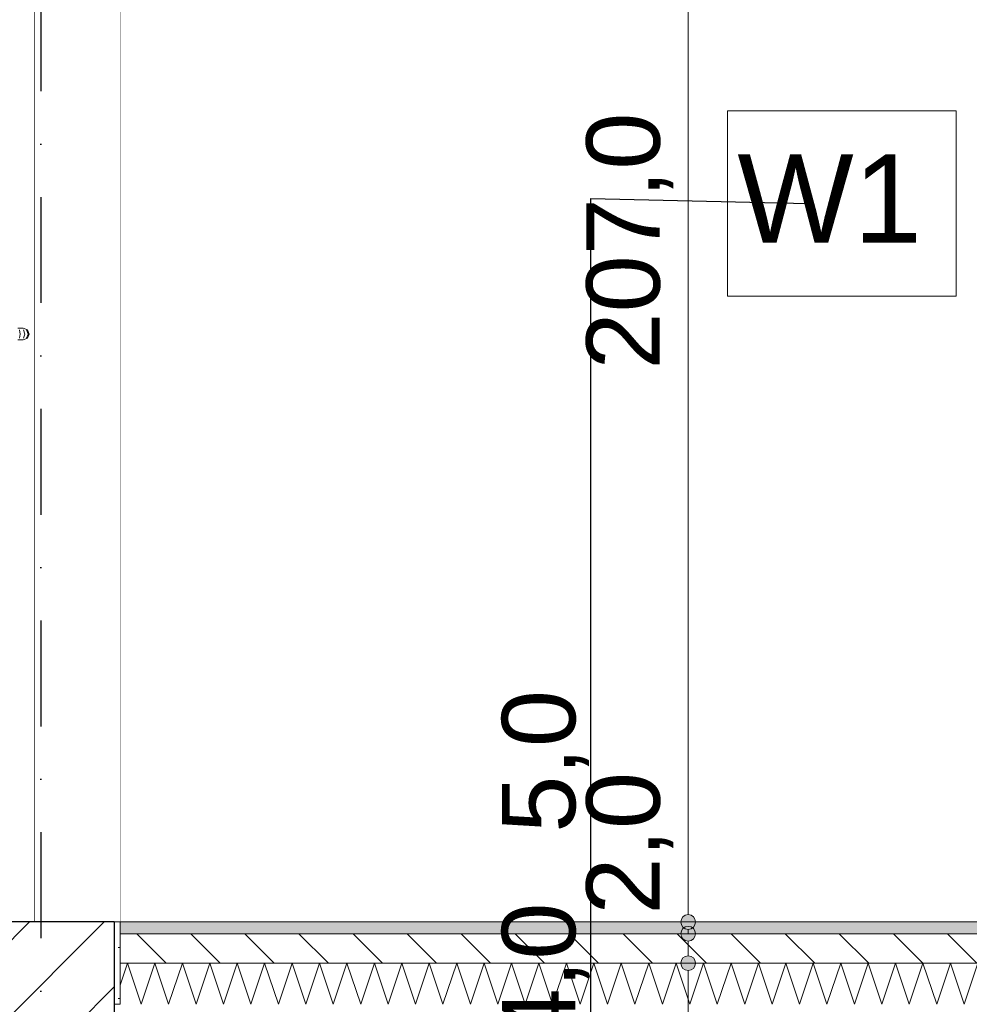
# Model space of a CAD drawing. Header units: millimetres. Extents: x 90539 to 127778, y -34922 to 14506.
# Tile 17 of 256: x 99007 to 100622, y -140 to 1535. Entities that reach past the tile are written whole.
import ezdxf
from ezdxf.enums import TextEntityAlignment as Align

# ---------------------------------------------------------------- set-up
doc = ezdxf.new("R2010")
doc.units = ezdxf.units.MM
doc.header["$MEASUREMENT"] = 0
for name, pattern in [('Kropki i Kreski', [360, 180, -90, 0, -90]), ('Przerywana', [240, 120, -120]), ('Wipeout_Contour', [1000, 0, -1000])]:
    doc.linetypes.add(name, pattern=pattern)
for name, color, linetype, lineweight, true_color in [('0_Nr_pióra__85', 7, 'Continuous', 13, 0x80c2ff), ('Nowe_A-Osi_Nr_pióra__25', 7, 'Continuous', 25, 0x40a5ff), ('Nowe_A-Wymiary-Wewnętrzne_Nr_pióra__45', 7, 'Continuous', 15, 0x40a5ff), ('Nowe_A-Wymiary-Wewnętrzne_Nr_pióra__85', 7, 'Continuous', 13, 0x80c2ff), ('Nowe_A-Wymiary-Zewnętrzne_Nr_pióra__45', 7, 'Continuous', 15, 0x40a5ff), ('Nowe_A-Wymiary-Zewnętrzne_Nr_pióra__85', 7, 'Continuous', 13, 0x80c2ff)]:
    doc.layers.add(name, color=color, linetype=linetype, lineweight=lineweight, true_color=true_color)
for name, color, linetype, lineweight in [('Nowe_A-Opisy-Ściany_Nr_pióra__1', 7, 'Continuous', 13), ('Nowe_A-Osi_Nr_pióra__6', 5, 'Continuous', 13), ('Nowe_A-Posadzki_Nr_pióra__174', 7, 'Continuous', 5), ('Nowe_A-Posadzki_Nr_pióra__9', 7, 'Continuous', 13), ('Nowe_A-Wymiary-Wewnętrzne_Nr_pióra__46', 5, 'Continuous', 15), ('Nowe_A-Wymiary-Zewnętrzne_Nr_pióra__46', 5, 'Continuous', 15), ('Nowe_A-Ściany-Zewnętrzne_Nr_pióra__27', 7, 'Continuous', 25), ('Nowe_A-Ściany-Zewnętrzne_Nr_pióra__47', 7, 'Continuous', 15), ('Nowe_Drzwi Archicad_Nr_pióra__3', 7, 'Continuous', 13), ('Nowe_Drzwi Archicad_Nr_pióra__87', 7, 'Continuous', 13)]:
    doc.layers.add(name, color=color, linetype=linetype, lineweight=lineweight)
for name, color, linetype in [('Nowe_A-Osi', 7, 'Continuous'), ('Nowe_A-Posadzki', 7, 'Continuous'), ('Nowe_A-Wymiary-Wewnętrzne', 7, 'Continuous'), ('Nowe_A-Wymiary-Zewnętrzne', 7, 'Continuous'), ('Nowe_A-Ściany-Wewnętrzne', 7, 'Continuous'), ('Nowe_A-Ściany-Zewnętrzne', 7, 'Continuous'), ('Nowe_Drzwi Archicad', 7, 'Continuous')]:
    doc.layers.add(name, color=color, linetype=linetype)
doc.styles.add('STYL_AUTOMATYCZNY_1', font='arial.ttf')
doc.styles.add('STYL_AUTOMATYCZNY_2', font='arial.ttf')
doc.dimstyles.new('STYL_AUTOMATYCZNY__1', dxfattribs={"dimtxt": 125, "dimasz": 47.5, "dimexe": 0.18, "dimexo": 20, "dimgap": 0, "dimtad": 1, "dimdec": 1, "dimlfac": 0.1, "dimzin": 0, "dimdsep": 46, "dimtxsty": 'STYL_AUTOMATYCZNY_2', "dimblk": 'ARROWHEAD_11', "dimblk1": 'ARROWHEAD_11', "dimblk2": 'ARROWHEAD_11', "dimcen": 0.09, "dimclrd": 256, "dimclre": 256, "dimclrt": 5, "dimadec": 1, "dimazin": 0, "dimtfac": 1, "dimtdec": 4, "dimtmove": 0, "dimatfit": 3, "dimfxl": 0, "dimtolj": 1, "dimtzin": 0, "dimarcsym": 0})
doc.dimstyles.new('STYL_AUTOMATYCZNY__2', dxfattribs={"dimtxt": 0.18, "dimasz": 182.4, "dimexe": 0.18, "dimexo": 0.0625, "dimgap": 0, "dimtad": 0, "dimtih": 1, "dimtoh": 1, "dimdec": 4, "dimzin": 0, "dimdsep": 46, "dimcen": 0.09, "dimadec": 0, "dimazin": 0, "dimtfac": 1, "dimtdec": 4, "dimtmove": 0, "dimatfit": 3, "dimldrblk": 'ARROWHEAD_11', "dimfxl": 0, "dimtolj": 1, "dimtzin": 0, "dimarcsym": 0})

# ---------------------------------------------------------------- blocks, each defined once
blk = doc.blocks.new('ElemPrzekroju_30')
at = {"color": 254, "linetype": 'Wipeout_Contour', "lineweight": 0, "ltscale": 2131884.355351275}
blk.add_wipeout([(99177.6, 2540), (99177.6, 0), (100623.5, 0), (100623.5, 2050), (101643.5, 2050), (101643.5, 0), (101947.6, 0), (101947.6, 545), (101942.6, 545), (101942.6, 563), (101892.6, 563), (101892.6, 500), (101862.6, 500), (101862.6, 1500), (101892.6, 1500), (101892.6, 1437), (101942.6, 1437), (101942.6, 1455), (101947.6, 1455), (101947.6, 2070), (101947.6, 2540)], dxfattribs=at).dxf.layer = 'Nowe_A-Ściany-Wewnętrzne'
blk = doc.blocks.new('ElemPrzekroju_67')
at = {"layer": 'Nowe_Drzwi Archicad_Nr_pióra__87', "color": 7, "linetype": 'Continuous', "lineweight": 13}
blk.add_line((99177.6, 2070), (99177.6, 0), dxfattribs=at)
at = {"color": 254, "linetype": 'Wipeout_Contour', "lineweight": 0, "ltscale": 1880818.559053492}
blk.add_wipeout([(98957.6, 0), (99032.6, 0), (99032.6, 2000), (98957.6, 2000), (98957.6, 1027), (98967.6, 1027), (98967.6, 1010), (99012.6, 1010), (99019.7, 1007.1), (99022.6, 1000), (99019.7, 992.9), (99012.6, 990), (98967.6, 990), (98967.6, 973), (98957.6, 973), (98957.6, 927), (98967.6, 927), (98967.6, 873), (98957.6, 873)], dxfattribs=at).dxf.layer = 'Nowe_Drzwi Archicad'
at = {"layer": 'Nowe_Drzwi Archicad_Nr_pióra__3', "color": 7, "linetype": 'Continuous', "lineweight": 13}
blk.add_line((99032.6, 0), (99032.6, 2000), dxfattribs=at)
at = {"color": 254, "linetype": 'Wipeout_Contour', "lineweight": 0, "ltscale": 396101.347934}
blk.add_wipeout([(99020.9, 1000), (99018.1, 992.9), (99019.7, 992.9), (99022.6, 1000)], dxfattribs=at).dxf.layer = 'Nowe_Drzwi Archicad'
at = {"color": 254, "linetype": 'Wipeout_Contour', "lineweight": 0, "ltscale": 396082.429785}
blk.add_wipeout([(99011.5, 1010), (99018.1, 1007.1), (99019.7, 1007.1), (99012.6, 1010)], dxfattribs=at).dxf.layer = 'Nowe_Drzwi Archicad'
at = {"color": 254, "linetype": 'Wipeout_Contour', "lineweight": 0, "ltscale": 396081.740184}
blk.add_wipeout([(99011.5, 990), (99012.6, 990), (99019.7, 992.9), (99018.1, 992.9)], dxfattribs=at).dxf.layer = 'Nowe_Drzwi Archicad'
at = {"color": 254, "linetype": 'Wipeout_Contour', "lineweight": 0, "ltscale": 396101.633564}
blk.add_wipeout([(99018.1, 1007.1), (99020.9, 1000), (99022.6, 1000), (99019.7, 1007.1)], dxfattribs=at).dxf.layer = 'Nowe_Drzwi Archicad'
at = {"color": 254, "linetype": 'Wipeout_Contour', "lineweight": 0, "ltscale": 396087.845859}
blk.add_wipeout([(99020.9, 1000), (99015.4, 1000), (99013.3, 992.9), (99018.1, 992.9)], dxfattribs=at).dxf.layer = 'Nowe_Drzwi Archicad'
at = {"color": 254, "linetype": 'Wipeout_Contour', "lineweight": 0, "ltscale": 396071.77814}
blk.add_wipeout([(99011.5, 1010), (99008.2, 1010), (99013.3, 1007.1), (99018.1, 1007.1)], dxfattribs=at).dxf.layer = 'Nowe_Drzwi Archicad'
at = {"color": 254, "linetype": 'Wipeout_Contour', "lineweight": 0, "ltscale": 396071.088521}
blk.add_wipeout([(99008.2, 990), (99011.5, 990), (99018.1, 992.9), (99013.3, 992.9)], dxfattribs=at).dxf.layer = 'Nowe_Drzwi Archicad'
at = {"color": 254, "linetype": 'Wipeout_Contour', "lineweight": 0, "ltscale": 396088.131499}
blk.add_wipeout([(99018.1, 1007.1), (99013.3, 1007.1), (99015.4, 1000), (99020.9, 1000)], dxfattribs=at).dxf.layer = 'Nowe_Drzwi Archicad'
at = {"color": 254, "linetype": 'Wipeout_Contour', "lineweight": 0, "ltscale": 396062.20999}
blk.add_wipeout([(99015.4, 1000), (99007.2, 1000), (99006.1, 992.9), (99013.3, 992.9)], dxfattribs=at).dxf.layer = 'Nowe_Drzwi Archicad'
at = {"color": 254, "linetype": 'Wipeout_Contour', "lineweight": 0, "ltscale": 396051.718559}
blk.add_wipeout([(99008.2, 1010), (99003.3, 1010), (99006.1, 1007.1), (99013.3, 1007.1)], dxfattribs=at).dxf.layer = 'Nowe_Drzwi Archicad'
at = {"color": 254, "linetype": 'Wipeout_Contour', "lineweight": 0, "ltscale": 396051.028906}
blk.add_wipeout([(99013.3, 992.9), (99006.1, 992.9), (99003.3, 990), (99008.2, 990)], dxfattribs=at).dxf.layer = 'Nowe_Drzwi Archicad'
at = {"color": 254, "linetype": 'Wipeout_Contour', "lineweight": 0, "ltscale": 396062.495647}
blk.add_wipeout([(99013.3, 1007.1), (99006.1, 1007.1), (99007.2, 1000), (99015.4, 1000)], dxfattribs=at).dxf.layer = 'Nowe_Drzwi Archicad'
at = {"layer": 'Nowe_Drzwi Archicad_Nr_pióra__3', "color": 7, "linetype": 'Continuous', "lineweight": 13}
for p, q in [((99018.1, 1007.1), (99020.9, 1000)), ((99019.7, 1007.1), (99022.6, 1000)), ((99020.9, 1000), (99018.1, 992.9)), ((99022.6, 1000), (99019.7, 992.9))]:
    blk.add_line(p, q, dxfattribs=at)
at = {"color": 254, "linetype": 'Wipeout_Contour', "lineweight": 0, "ltscale": 396030.363717}
blk.add_wipeout([(99007.2, 1000), (98998.6, 1000), (98998.3, 992.9), (99006.1, 992.9)], dxfattribs=at).dxf.layer = 'Nowe_Drzwi Archicad'
at = {"layer": 'Nowe_Drzwi Archicad_Nr_pióra__3', "color": 7, "linetype": 'Continuous', "lineweight": 13}
for p, q in [((99008.2, 990), (99003.3, 990)), ((99011.5, 990), (99008.2, 990)), ((99012.6, 990), (99011.5, 990))]:
    blk.add_line(p, q, dxfattribs=at)
at = {"color": 254, "linetype": 'Wipeout_Contour', "lineweight": 0, "ltscale": 396030.649396}
blk.add_wipeout([(99006.1, 1007.1), (98998.3, 1007.1), (98998.6, 1000), (99007.2, 1000)], dxfattribs=at).dxf.layer = 'Nowe_Drzwi Archicad'
at = {"layer": 'Nowe_Drzwi Archicad_Nr_pióra__3', "color": 7, "linetype": 'Continuous', "lineweight": 13}
for p, q in [((99008.2, 1010), (99003.3, 1010)), ((99006.1, 1007.1), (99007.2, 1000)), ((99011.5, 1010), (99008.2, 1010)), ((99012.6, 1010), (99011.5, 1010)), ((99012.6, 1010), (99019.7, 1007.1)), ((99013.3, 1007.1), (99015.4, 1000)), ((99007.2, 1000), (99006.1, 992.9)), ((99019.7, 992.9), (99012.6, 990)), ((99015.4, 1000), (99013.3, 992.9))]:
    blk.add_line(p, q, dxfattribs=at)
blk = doc.blocks.new('ElemPrzekroju_68')
at = {"layer": 'Nowe_A-Ściany-Zewnętrzne_Nr_pióra__47', "color": 7, "linetype": 'Continuous', "lineweight": 15}
blk.add_line((99177.6, -140), (99167.6, -140), dxfattribs=at)
at = {"color": 254, "linetype": 'Wipeout_Contour', "lineweight": 0, "ltscale": 495516.917995}
blk.add_wipeout([(99032.6, 2000), (99032.6, 0), (99177.6, 0), (99177.6, 2070), (99032.6, 2070)], dxfattribs=at).dxf.layer = 'Nowe_A-Ściany-Zewnętrzne'
at = {"layer": 'Nowe_A-Ściany-Zewnętrzne', "linetype": 'Continuous', "lineweight": 0, "true_color": 0x000000}
h = blk.add_hatch(dxfattribs=at)
h.set_pattern_fill('Bloczki_ceramiczne', color=18, style=0, pattern_type=2)
h.set_pattern_definition([(45, (0, 0), (-63.63961, 63.63961), [])])
h.paths.add_polyline_path([(99167.6, 0), (98917.6, 0), (98917.6, -160), (98917.6, -210), (99167.6, -210), (99167.6, -202.8), (99167.6, -140)])
h = blk.add_hatch(dxfattribs=at)
h.set_pattern_fill('Tynk', color=18, style=0, pattern_type=2)
h.set_pattern_definition([(0, (0, 0), (0, 86.60254), [0, -50]), (0, (25, 43.3), (0, 86.60254), [0, -50])])
h.paths.add_polyline_path([(99167.6, 0), (99167.6, -140), (99177.6, -140), (99177.6, 0)])
at = {"layer": 'Nowe_A-Ściany-Zewnętrzne_Nr_pióra__27', "color": 7, "linetype": 'Continuous', "lineweight": 25, "flags": 128}
for points in [[(99167.6, 0), (98957.6, 0), (98917.6, 0)], [(99167.6, 0), (99167.6, -140), (99167.6, -202.8), (99167.6, -210)]]:
    blk.add_lwpolyline(points, dxfattribs=at)
at = {"layer": 'Nowe_A-Ściany-Zewnętrzne_Nr_pióra__47', "color": 7, "linetype": 'Continuous', "lineweight": 15}
blk.add_line((99177.6, 0), (99167.6, 0), dxfattribs=at)
at = {"layer": 'Nowe_A-Ściany-Zewnętrzne_Nr_pióra__47', "color": 7, "linetype": 'Continuous', "lineweight": 15, "flags": 128}
blk.add_lwpolyline([(99177.6, 0), (99177.6, -20), (99177.6, -70), (99177.6, -140)], dxfattribs=at)
blk = doc.blocks.new('*X366')
at = {"layer": 'Nowe_A-Posadzki_Nr_pióra__174', "color": 7, "linetype": 'Continuous', "lineweight": 5}
for p, q in [((99177.6, -107.2), (99190, -70)), ((99190, -70), (99213.3, -140)), ((99213.3, -140), (99236.7, -70)), ((99236.7, -70), (99260, -140)), ((99260, -140), (99283.3, -70)), ((99283.3, -70), (99306.7, -140)), ((99306.7, -140), (99330, -70)), ((99330, -70), (99353.3, -140)), ((99353.3, -140), (99376.7, -70)), ((99376.7, -70), (99400, -140)), ((99400, -140), (99423.3, -70)), ((99423.3, -70), (99446.7, -140)), ((99446.7, -140), (99470, -70)), ((99470, -70), (99493.3, -140)), ((99493.3, -140), (99516.7, -70)), ((99516.7, -70), (99540, -140)), ((99540, -140), (99563.3, -70)), ((99563.3, -70), (99586.7, -140)), ((99586.7, -140), (99610, -70)), ((99610, -70), (99633.3, -140)), ((99633.3, -140), (99656.7, -70)), ((99656.7, -70), (99680, -140)), ((99680, -140), (99703.3, -70)), ((99703.3, -70), (99726.7, -140)), ((99726.7, -140), (99750, -70)), ((99750, -70), (99773.3, -140)), ((99773.3, -140), (99796.7, -70)), ((99796.7, -70), (99820, -140)), ((99820, -140), (99843.3, -70)), ((99843.3, -70), (99866.7, -140)), ((99866.7, -140), (99890, -70)), ((99890, -70), (99913.3, -140)), ((99913.3, -140), (99936.7, -70)), ((99936.7, -70), (99960, -140)), ((99960, -140), (99983.3, -70)), ((99983.3, -70), (100006.7, -140)), ((100006.7, -140), (100030, -70)), ((100030, -70), (100053.3, -140)), ((100053.3, -140), (100076.7, -70)), ((100076.7, -70), (100100, -140)), ((100100, -140), (100123.3, -70)), ((100123.3, -70), (100146.7, -140)), ((100146.7, -140), (100170, -70)), ((100170, -70), (100193.3, -140)), ((100193.3, -140), (100216.7, -70)), ((100216.7, -70), (100240, -140)), ((100240, -140), (100263.3, -70)), ((100263.3, -70), (100286.7, -140)), ((100286.7, -140), (100310, -70)), ((100310, -70), (100333.3, -140)), ((100333.3, -140), (100356.7, -70)), ((100356.7, -70), (100380, -140)), ((100380, -140), (100403.3, -70)), ((100403.3, -70), (100426.7, -140)), ((100426.7, -140), (100450, -70)), ((100450, -70), (100473.3, -140)), ((100473.3, -140), (100496.7, -70)), ((100496.7, -70), (100520, -140)), ((100520, -140), (100543.3, -70)), ((100543.3, -70), (100566.7, -140)), ((100566.7, -140), (100590, -70)), ((100590, -70), (100613.3, -140)), ((100613.3, -140), (100636.7, -70))]:
    blk.add_line(p, q, dxfattribs=at)
blk = doc.blocks.new('ElemPrzekroju_320')
at = {"layer": 'Nowe_A-Posadzki', "linetype": 'Continuous', "lineweight": 0, "true_color": 0xbb9a81}
blk.add_hatch(color=33, dxfattribs=at).paths.add_polyline_path([(99177.6, -20), (107317.6, -20), (107317.6, 0), (99177.6, 0)])
at = {"layer": 'Nowe_A-Posadzki', "linetype": 'Continuous', "lineweight": 0, "true_color": 0x000000}
h = blk.add_hatch(dxfattribs=at)
h.set_pattern_fill('Cegła_zwykła', color=18, style=0, pattern_type=2)
h.set_pattern_definition([(135, (0, 0), (45.96194, 45.96194), [])])
h.paths.add_polyline_path([(99177.6, -20), (99177.6, -70), (107317.6, -70), (107317.6, -20)])
at = {"layer": 'Nowe_A-Posadzki_Nr_pióra__9', "color": 7, "linetype": 'Continuous', "lineweight": 13}
for p, q in [((107317.6, -20), (99177.6, -20)), ((107317.6, -70), (99177.6, -70))]:
    blk.add_line(p, q, dxfattribs=at)
at = {"layer": 'Nowe_A-Posadzki_Nr_pióra__9', "color": 7, "linetype": 'Continuous', "lineweight": 13, "flags": 128}
blk.add_lwpolyline([(107317.6, 0), (101987.6, 0), (101947.6, 0), (99177.6, 0)], dxfattribs=at)
at = {"layer": 'Nowe_A-Posadzki', "lineweight": 0}
blk.add_blockref('*X366', (0, 0), dxfattribs=at)
blk = doc.blocks.new('Standardowy znacznik osi[1]', base_point=(99042.6, 13756))
at = {"layer": 'Nowe_A-Osi_Nr_pióra__25', "color": 161, "linetype": 'Kropki i Kreski', "lineweight": 25, "true_color": 0x40a5ff}
blk.add_line((99042.6, 12756), (99042.6, -1000), dxfattribs=at)
at = {"layer": 'Nowe_A-Osi_Nr_pióra__6', "color": 5, "lineweight": 13, "style": 'STYL_AUTOMATYCZNY_1'}
for tag, p in [('AC_MarkerText_1_0', (99042.6, 14331)), ('AC_MarkerText_1_1', (99042.6, -2175))]:
    blk.add_attdef(tag, text='', height=400, rotation=360, dxfattribs=at).set_placement(p, align=Align.TOP_CENTER)
blk = doc.blocks.new('*D678')
at = {"layer": 'Nowe_A-Wymiary-Wewnętrzne_Nr_pióra__45', "linetype": 'Continuous', "lineweight": 15, "true_color": 0x40a5ff}
for points in [[(100131.3, -210), (100132.3, -214.8), (100135, -218.8), (100139.1, -221.5), (100143.8, -222.5), (100148.6, -221.5), (100152.7, -218.8), (100155.4, -214.8), (100156.3, -210), (100155.4, -205.2), (100152.7, -201.2), (100148.6, -198.5), (100143.8, -197.5), (100139.1, -198.5), (100135, -201.2), (100132.3, -205.2)], [(100131.3, -360), (100132.3, -364.8), (100135, -368.8), (100139.1, -371.5), (100143.8, -372.5), (100148.6, -371.5), (100152.7, -368.8), (100155.4, -364.8), (100156.3, -360), (100155.4, -355.2), (100152.7, -351.2), (100148.6, -348.5), (100143.8, -347.5), (100139.1, -348.5), (100135, -351.2), (100132.3, -355.2)]]:
    blk.add_hatch(color=161, dxfattribs=at).paths.add_polyline_path(points)
at = {"layer": 'Nowe_A-Wymiary-Wewnętrzne_Nr_pióra__45', "color": 161, "linetype": 'Continuous', "lineweight": 15, "true_color": 0x40a5ff}
blk.add_circle((100143.8, -210), 12.5, dxfattribs=at)
at = {"layer": 'Nowe_A-Wymiary-Wewnętrzne_Nr_pióra__85', "color": 151, "linetype": 'Continuous', "lineweight": 13, "true_color": 0x80c2ff}
for p, q in [((100131.3, -210), (100097, -210)), ((100190.7, -210), (100156.3, -210)), ((100143.8, -347.5), (100143.8, -222.5))]:
    blk.add_line(p, q, dxfattribs=at)
at = {"layer": 'Nowe_A-Wymiary-Wewnętrzne_Nr_pióra__46', "color": 5, "lineweight": 15, "insert": (99975.1, -306.8), "char_height": 125, "attachment_point": 7, "rotation": 90, "style": 'STYL_AUTOMATYCZNY_2'}
blk.add_mtext('\\A1;{\\pql;\\fArial|b0|i0|c238|p0;\\W1.000000;14,0}', dxfattribs=at)
blk = doc.blocks.new('ARROWHEAD_11')
at = {"color": 0, "linetype": 'Continuous', "lineweight": 0}
blk.add_line((0, 0), (-1, 0), dxfattribs=at)
at = {"color": 0, "linetype": 'Continuous', "lineweight": 0, "const_width": 0.25, "flags": 128}
blk.add_lwpolyline([(-0.125, 0, 1), (0.125, 0, 1)], format="xyb", close=True, dxfattribs=at)
blk = doc.blocks.new('*D679')
at = {"layer": 'Nowe_A-Wymiary-Wewnętrzne_Nr_pióra__45', "linetype": 'Continuous', "lineweight": 15, "true_color": 0x40a5ff}
for points in [[(100131.3, -70), (100132.3, -74.8), (100135, -78.8), (100139.1, -81.5), (100143.8, -82.5), (100148.6, -81.5), (100152.7, -78.8), (100155.4, -74.8), (100156.3, -70), (100155.4, -65.2), (100152.7, -61.2), (100148.6, -58.5), (100143.8, -57.5), (100139.1, -58.5), (100135, -61.2), (100132.3, -65.2)], [(100131.3, -210), (100132.3, -214.8), (100135, -218.8), (100139.1, -221.5), (100143.8, -222.5), (100148.6, -221.5), (100152.7, -218.8), (100155.4, -214.8), (100156.3, -210), (100155.4, -205.2), (100152.7, -201.2), (100148.6, -198.5), (100143.8, -197.5), (100139.1, -198.5), (100135, -201.2), (100132.3, -205.2)]]:
    blk.add_hatch(color=161, dxfattribs=at).paths.add_polyline_path(points)
at = {"layer": 'Nowe_A-Wymiary-Wewnętrzne_Nr_pióra__45', "color": 161, "linetype": 'Continuous', "lineweight": 15, "true_color": 0x40a5ff}
for centre in [(100143.8, -70), (100143.8, -210)]:
    blk.add_circle(centre, 12.5, dxfattribs=at)
at = {"layer": 'Nowe_A-Wymiary-Wewnętrzne_Nr_pióra__85', "color": 151, "linetype": 'Continuous', "lineweight": 13, "true_color": 0x80c2ff}
for p, q in [((100131.3, -70), (100097, -70)), ((100143.8, -197.5), (100143.8, -82.5)), ((100190.7, -70), (100156.3, -70)), ((100131.3, -210), (100097, -210)), ((100190.7, -210), (100156.3, -210))]:
    blk.add_line(p, q, dxfattribs=at)
blk = doc.blocks.new('*D680')
at = {"layer": 'Nowe_A-Wymiary-Wewnętrzne_Nr_pióra__45', "linetype": 'Continuous', "lineweight": 15, "true_color": 0x40a5ff}
for points in [[(100131.3, -20), (100132.3, -24.8), (100135, -28.8), (100139.1, -31.5), (100143.8, -32.5), (100148.6, -31.5), (100152.7, -28.8), (100155.4, -24.8), (100156.3, -20), (100155.4, -15.2), (100152.7, -11.2), (100148.6, -8.5), (100143.8, -7.5), (100139.1, -8.5), (100135, -11.2), (100132.3, -15.2)], [(100131.3, -70), (100132.3, -74.8), (100135, -78.8), (100139.1, -81.5), (100143.8, -82.5), (100148.6, -81.5), (100152.7, -78.8), (100155.4, -74.8), (100156.3, -70), (100155.4, -65.2), (100152.7, -61.2), (100148.6, -58.5), (100143.8, -57.5), (100139.1, -58.5), (100135, -61.2), (100132.3, -65.2)]]:
    blk.add_hatch(color=161, dxfattribs=at).paths.add_polyline_path(points)
at = {"layer": 'Nowe_A-Wymiary-Wewnętrzne_Nr_pióra__85', "color": 151, "linetype": 'Continuous', "lineweight": 13, "true_color": 0x80c2ff}
blk.add_line((100143.8, -57.5), (100143.8, -32.5), dxfattribs=at)
blk = doc.blocks.new('*D681')
at = {"layer": 'Nowe_A-Wymiary-Wewnętrzne_Nr_pióra__45', "linetype": 'Continuous', "lineweight": 15, "true_color": 0x40a5ff}
for points in [[(100131.3, 0), (100132.3, -4.8), (100135, -8.8), (100139.1, -11.5), (100143.8, -12.5), (100148.6, -11.5), (100152.7, -8.8), (100155.4, -4.8), (100156.3, 0), (100155.4, 4.8), (100152.7, 8.8), (100148.6, 11.5), (100143.8, 12.5), (100139.1, 11.5), (100135, 8.8), (100132.3, 4.8)], [(100131.3, -20), (100132.3, -24.8), (100135, -28.8), (100139.1, -31.5), (100143.8, -32.5), (100148.6, -31.5), (100152.7, -28.8), (100155.4, -24.8), (100156.3, -20), (100155.4, -15.2), (100152.7, -11.2), (100148.6, -8.5), (100143.8, -7.5), (100139.1, -8.5), (100135, -11.2), (100132.3, -15.2)]]:
    blk.add_hatch(color=161, dxfattribs=at).paths.add_polyline_path(points)
at = {"layer": 'Nowe_A-Wymiary-Wewnętrzne_Nr_pióra__45', "color": 161, "linetype": 'Continuous', "lineweight": 15, "true_color": 0x40a5ff}
for centre in [(100143.8, 0), (100143.8, -20)]:
    blk.add_circle(centre, 12.5, dxfattribs=at)
at = {"layer": 'Nowe_A-Wymiary-Wewnętrzne_Nr_pióra__85', "color": 151, "linetype": 'Continuous', "lineweight": 13, "true_color": 0x80c2ff}
for p, q in [((100131.3, 0), (100097, 0)), ((100190.7, 0), (100156.3, 0)), ((100143.8, -20), (100143.8, -12.5)), ((100131.3, -20), (100097, -20)), ((100190.7, -20), (100156.3, -20))]:
    blk.add_line(p, q, dxfattribs=at)
blk = doc.blocks.new('*D682')
at = {"layer": 'Nowe_A-Wymiary-Wewnętrzne_Nr_pióra__45', "linetype": 'Continuous', "lineweight": 15, "true_color": 0x40a5ff}
for points in [[(100131.3, 2070), (100132.3, 2065.2), (100135, 2061.2), (100139.1, 2058.5), (100143.8, 2057.5), (100148.6, 2058.5), (100152.7, 2061.2), (100155.4, 2065.2), (100156.3, 2070), (100155.4, 2074.8), (100152.7, 2078.8), (100148.6, 2081.5), (100143.8, 2082.5), (100139.1, 2081.5), (100135, 2078.8), (100132.3, 2074.8)], [(100131.3, 0), (100132.3, -4.8), (100135, -8.8), (100139.1, -11.5), (100143.8, -12.5), (100148.6, -11.5), (100152.7, -8.8), (100155.4, -4.8), (100156.3, 0), (100155.4, 4.8), (100152.7, 8.8), (100148.6, 11.5), (100143.8, 12.5), (100139.1, 11.5), (100135, 8.8), (100132.3, 4.8)]]:
    blk.add_hatch(color=161, dxfattribs=at).paths.add_polyline_path(points)
at = {"layer": 'Nowe_A-Wymiary-Wewnętrzne_Nr_pióra__45', "color": 161, "linetype": 'Continuous', "lineweight": 15, "true_color": 0x40a5ff}
for centre in [(100143.8, 2070), (100143.8, 0)]:
    blk.add_circle(centre, 12.5, dxfattribs=at)
at = {"layer": 'Nowe_A-Wymiary-Wewnętrzne_Nr_pióra__85', "color": 151, "linetype": 'Continuous', "lineweight": 13, "true_color": 0x80c2ff}
for p, q in [((100131.3, 2070), (100097, 2070)), ((100190.7, 2070), (100156.3, 2070)), ((100143.8, 12.5), (100143.8, 2057.5)), ((100131.3, 0), (100097, 0)), ((100190.7, 0), (100156.3, 0))]:
    blk.add_line(p, q, dxfattribs=at)
at = {"layer": 'Nowe_A-Wymiary-Wewnętrzne_Nr_pióra__46', "color": 5, "lineweight": 15, "char_height": 125, "attachment_point": 7, "rotation": 90, "style": 'STYL_AUTOMATYCZNY_2'}
for s, insert in [('\\A1;{\\pql;\\fArial|b0|i0|c238|p0;\\W1.000000;207,0}', (100118.8, 939.7)), ('\\A1;{\\pql;\\fArial|b0|i0|c238|p0;\\W1.000000;5,0}', (99975.1, 151.8)), ('\\A1;{\\pql;\\fArial|b0|i0|c238|p0;\\W1.000000;2,0}', (100118.8, 12.5))]:
    blk.add_mtext(s, dxfattribs=dict(at, insert=insert))
blk = doc.blocks.new('*D701')
at = {"layer": 'Nowe_A-Wymiary-Wewnętrzne_Nr_pióra__45', "linetype": 'Continuous', "lineweight": 15, "true_color": 0x40a5ff}
for points in [[(108300.4, 2070), (108301.4, 2065.2), (108304.1, 2061.2), (108308.1, 2058.5), (108312.9, 2057.5), (108317.7, 2058.5), (108321.8, 2061.2), (108324.5, 2065.2), (108325.4, 2070), (108324.5, 2074.8), (108321.8, 2078.8), (108317.7, 2081.5), (108312.9, 2082.5), (108308.1, 2081.5), (108304.1, 2078.8), (108301.4, 2074.8)], [(108300.4, 0), (108301.4, -4.8), (108304.1, -8.8), (108308.1, -11.5), (108312.9, -12.5), (108317.7, -11.5), (108321.8, -8.8), (108324.5, -4.8), (108325.4, 0), (108324.5, 4.8), (108321.8, 8.8), (108317.7, 11.5), (108312.9, 12.5), (108308.1, 11.5), (108304.1, 8.8), (108301.4, 4.8)]]:
    blk.add_hatch(color=161, dxfattribs=at).paths.add_polyline_path(points)
at = {"layer": 'Nowe_A-Wymiary-Wewnętrzne_Nr_pióra__45', "color": 161, "linetype": 'Continuous', "lineweight": 15, "true_color": 0x40a5ff}
for centre in [(108312.9, 2070), (108312.9, 0)]:
    blk.add_circle(centre, 12.5, dxfattribs=at)
at = {"layer": 'Nowe_A-Wymiary-Wewnętrzne_Nr_pióra__85', "color": 151, "linetype": 'Continuous', "lineweight": 13, "true_color": 0x80c2ff}
for p, q in [((108300.4, 2070), (108266.1, 2070)), ((108359.8, 2070), (108325.4, 2070)), ((108312.9, 12.5), (108312.9, 2057.5)), ((108300.4, 0), (108266.1, 0)), ((108359.8, 0), (108325.4, 0)), ((108312.9, -25), (108312.9, -12.5))]:
    blk.add_line(p, q, dxfattribs=at)
at = {"layer": 'Nowe_A-Wymiary-Wewnętrzne_Nr_pióra__46', "color": 5, "lineweight": 15, "insert": (108287.9, 820.5), "char_height": 125, "attachment_point": 7, "rotation": 90, "style": 'STYL_AUTOMATYCZNY_2'}
blk.add_mtext('\\A1;{\\pql;\\fArial|b0|i0|c238|p0;\\W1.000000;207,0}', dxfattribs=at)
blk = doc.blocks.new('*D714')
at = {"layer": 'Nowe_A-Wymiary-Wewnętrzne_Nr_pióra__45', "linetype": 'Continuous', "lineweight": 15, "true_color": 0x40a5ff}
for points in [[(116511.2, 900), (116512.1, 895.2), (116514.8, 891.2), (116518.9, 888.5), (116523.7, 887.5), (116528.4, 888.5), (116532.5, 891.2), (116535.2, 895.2), (116536.2, 900), (116535.2, 904.8), (116532.5, 908.8), (116528.4, 911.5), (116523.7, 912.5), (116518.9, 911.5), (116514.8, 908.8), (116512.1, 904.8)], [(116511.2, 0), (116512.1, -4.8), (116514.8, -8.8), (116518.9, -11.5), (116523.7, -12.5), (116528.4, -11.5), (116532.5, -8.8), (116535.2, -4.8), (116536.2, 0), (116535.2, 4.8), (116532.5, 8.8), (116528.4, 11.5), (116523.7, 12.5), (116518.9, 11.5), (116514.8, 8.8), (116512.1, 4.8)]]:
    blk.add_hatch(color=161, dxfattribs=at).paths.add_polyline_path(points)
at = {"layer": 'Nowe_A-Wymiary-Wewnętrzne_Nr_pióra__45', "color": 161, "linetype": 'Continuous', "lineweight": 15, "true_color": 0x40a5ff}
for centre in [(116523.7, 900), (116523.7, 0)]:
    blk.add_circle(centre, 12.5, dxfattribs=at)
at = {"layer": 'Nowe_A-Wymiary-Wewnętrzne_Nr_pióra__85', "color": 151, "linetype": 'Continuous', "lineweight": 13, "true_color": 0x80c2ff}
for p, q in [((116511.2, 900), (116476.8, 900)), ((116570.5, 900), (116536.2, 900)), ((116523.7, 12.5), (116523.7, 887.5)), ((116511.2, 0), (116476.8, 0)), ((116570.5, 0), (116536.2, 0)), ((116523.7, -25), (116523.7, -12.5))]:
    blk.add_line(p, q, dxfattribs=at)
at = {"layer": 'Nowe_A-Wymiary-Wewnętrzne_Nr_pióra__46', "color": 5, "lineweight": 15, "insert": (116498.7, 283.2), "char_height": 125, "attachment_point": 7, "rotation": 90, "style": 'STYL_AUTOMATYCZNY_2'}
blk.add_mtext('\\A1;{\\pql;\\fArial|b0|i0|c238|p0;\\W1.000000;90,0}', dxfattribs=at)
blk = doc.blocks.new('*D748')
at = {"layer": 'Nowe_A-Wymiary-Zewnętrzne_Nr_pióra__45', "linetype": 'Continuous', "lineweight": 15, "true_color": 0x40a5ff}
for points in [[(119375.1, 12845), (119376.1, 12840.2), (119378.8, 12836.2), (119382.8, 12833.5), (119387.6, 12832.5), (119392.4, 12833.5), (119396.5, 12836.2), (119399.2, 12840.2), (119400.1, 12845), (119399.2, 12849.8), (119396.5, 12853.8), (119392.4, 12856.5), (119387.6, 12857.5), (119382.8, 12856.5), (119378.8, 12853.8), (119376.1, 12849.8)], [(119375.1, -450), (119376.1, -454.8), (119378.8, -458.8), (119382.8, -461.5), (119387.6, -462.5), (119392.4, -461.5), (119396.5, -458.8), (119399.2, -454.8), (119400.1, -450), (119399.2, -445.2), (119396.5, -441.2), (119392.4, -438.5), (119387.6, -437.5), (119382.8, -438.5), (119378.8, -441.2), (119376.1, -445.2)]]:
    blk.add_hatch(color=161, dxfattribs=at).paths.add_polyline_path(points)
at = {"layer": 'Nowe_A-Wymiary-Zewnętrzne_Nr_pióra__45', "color": 161, "linetype": 'Continuous', "lineweight": 15, "true_color": 0x40a5ff}
for centre in [(119387.6, 12845), (119387.6, -450)]:
    blk.add_circle(centre, 12.5, dxfattribs=at)
at = {"layer": 'Nowe_A-Wymiary-Zewnętrzne_Nr_pióra__85', "color": 151, "linetype": 'Continuous', "lineweight": 13, "true_color": 0x80c2ff}
for p, q in [((119387.6, 12857.5), (119387.6, 12870)), ((119375.1, 12845), (119340.8, 12845)), ((119434.5, 12845), (119400.1, 12845)), ((119387.6, -437.5), (119387.6, 12832.5)), ((119375.1, -450), (119340.8, -450)), ((119434.5, -450), (119400.1, -450)), ((119387.6, -475), (119387.6, -462.5))]:
    blk.add_line(p, q, dxfattribs=at)
at = {"layer": 'Nowe_A-Wymiary-Zewnętrzne_Nr_pióra__46', "color": 5, "lineweight": 15, "insert": (119362.6, 5911.5), "char_height": 125, "attachment_point": 7, "rotation": 90, "style": 'STYL_AUTOMATYCZNY_2'}
blk.add_mtext('\\A1;{\\pql;\\fArial|b0|i0|c238|p0;\\W1.000000;1\xa0329,5}', dxfattribs=at)
blk = doc.blocks.new('A Przekrój_STORY_MARKER')
at = {"layer": '0_Nr_pióra__85', "color": 151, "linetype": 'Przerywana', "lineweight": 13, "true_color": 0x80c2ff}
blk.add_line((94200.6, 0), (119573.8, 0), dxfattribs=at)

msp = doc.modelspace()

# ---------------------------------------------------------------- block references
at = {"layer": 'Nowe_A-Ściany-Wewnętrzne', "lineweight": 0}
msp.add_blockref('ElemPrzekroju_30', (0, 0), dxfattribs=at)

# ---------------------------------------------------------------- next in the draw order: linework, layer by layer
at = {"layer": 'Nowe_A-Opisy-Ściany_Nr_pióra__1', "color": 7, "linetype": 'Continuous', "lineweight": 13, "flags": 128}
msp.add_lwpolyline([(100211, 1379.85), (100599.57, 1379.85), (100599.57, 1064.14), (100211, 1064.14)], close=True, dxfattribs=at)

# ---------------------------------------------------------------- next in the draw order: block references
at = {"layer": 'Nowe_Drzwi Archicad', "lineweight": 0}
msp.add_blockref('ElemPrzekroju_67', (0, 0), dxfattribs=at)

# ---------------------------------------------------------------- next in the draw order: texts
at = {"layer": 'Nowe_A-Opisy-Ściany_Nr_pióra__1', "color": 7, "linetype": 'Continuous', "lineweight": 13, "insert": (100541.86, 1230.57), "char_height": 150, "attachment_point": 6, "style": 'STYL_AUTOMATYCZNY_1'}
msp.add_mtext('\\A1;{\\pqr;\\fArial|b0|i0|c238|p0;\\W1.000000;W\\fArial|b0|i0|c238|p0;\\W1.000000;1}', dxfattribs=at)

# ---------------------------------------------------------------- next in the draw order: leaders
at = {"layer": 'Nowe_A-Opisy-Ściany_Nr_pióra__1', "color": 7, "linetype": 'Continuous', "lineweight": 13, "annotation_type": 0, "has_hookline": 1, "hookline_direction": 0, "text_width": 273.15}
msp.add_leader([(99978.16, -360), (99978.16, 1230.57), (100347.57, 1221.99)], dimstyle='STYL_AUTOMATYCZNY__2', dxfattribs=at)

# ---------------------------------------------------------------- next in the draw order: block references
at = {"layer": 'Nowe_A-Ściany-Zewnętrzne', "lineweight": 0}
msp.add_blockref('ElemPrzekroju_68', (0, 0), dxfattribs=at)

# ---------------------------------------------------------------- next in the draw order: block references
at = {"linetype": 'Continuous', "lineweight": 0}
msp.add_blockref('A Przekrój_STORY_MARKER', (0, 0), dxfattribs=at)
at = {"layer": 'Nowe_A-Osi', "color": 8, "linetype": 'Continuous', "lineweight": 13}
msp.add_blockref('Standardowy znacznik osi[1]', (99042.6, 13756.05), dxfattribs=at)
at = {"layer": 'Nowe_A-Posadzki', "lineweight": 0}
msp.add_blockref('ElemPrzekroju_320', (0, 0), dxfattribs=at)

# ---------------------------------------------------------------- next in the draw order: dimensions: what is measured, and where the dimension line sits
at = {"layer": 'Nowe_A-Wymiary-Wewnętrzne', "color": 151, "linetype": 'Continuous', "lineweight": 13, "true_color": 0x80c2ff}
for base, p1, p2, picture, middle in [((100143.84, 2070), (99177.6, 0), (99177.6, 2070), '*D682', (100056.34, 1149.05)), ((108312.93, 2070), (99177.6, 0), (107577.6, 2070), '*D701', (108225.43, 1029.89)), ((116523.66, 900), (99177.6, 0), (116907.6, 900), '*D714', (116436.16, 445)), ((100143.84, -20), (99177.6, -70), (99177.6, -20), '*D680', (99912.59, 266.08)), ((100143.84, 0), (99177.6, -20), (99177.6, 0), '*D681', (100056.34, 126.76)), ((100143.84, -210), (99167.6, -360), (99167.6, -210), '*D678', (99912.59, -603.65)), ((100143.84, -70), (99167.6, -210), (99177.6, -70), '*D679', (99912.59, -145))]:
    dim = msp.add_linear_dim(base=base, p1=p1, p2=p2, angle=90, dimstyle='STYL_AUTOMATYCZNY__1', dxfattribs=at)
    dim.commit()
    dim.dimension.update_dxf_attribs({"geometry": picture, "text_midpoint": middle, "dimtype": 160, "text_rotation": 90})
at = {"layer": 'Nowe_A-Wymiary-Zewnętrzne', "color": 151, "linetype": 'Continuous', "lineweight": 13, "true_color": 0x80c2ff}
dim = msp.add_linear_dim(base=(119387.63, 12845), p1=(95120.09, -450), p2=(98654.74, 12845), angle=90, dimstyle='STYL_AUTOMATYCZNY__1', dxfattribs=at)
dim.commit()
dim.dimension.update_dxf_attribs({"geometry": '*D748', "text_midpoint": (119300.13, 6192.64), "dimtype": 160, "text_rotation": 90})

doc.saveas('drawing.dxf')
